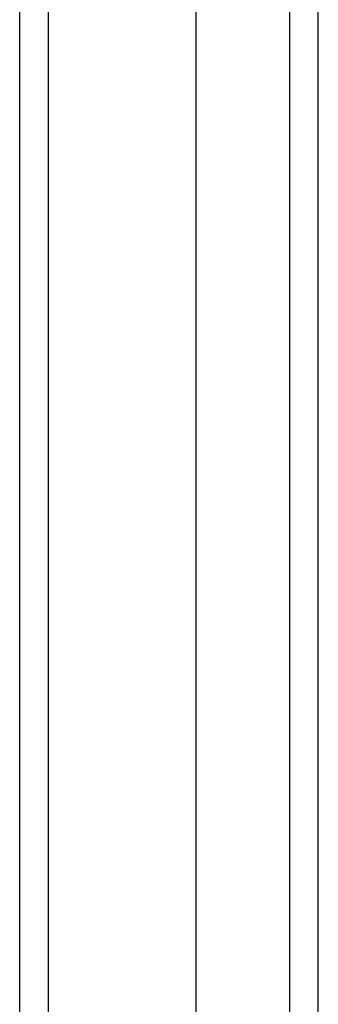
# Model space of a CAD drawing. Header units: inches. Extents: x 0 to 149, y -11 to 97.
# Tile 10 of 65: x 64.255 to 65.094, y 44.045 to 46.808. Entities that reach past the tile are written whole.
import ezdxf

# ---------------------------------------------------------------- set-up
doc = ezdxf.new("R2010")
doc.units = ezdxf.units.IN
doc.header["$LTSCALE"] = 8.944272
doc.header["$MEASUREMENT"] = 0
doc.layers.add('Visible Edges(ANSI)', color=7, linetype='Continuous', lineweight=25)
doc.layers.add('Visible Tangent Edges(ANSI)', color=7, linetype='Continuous', lineweight=25)

msp = doc.modelspace()

# ---------------------------------------------------------------- linework, layer by layer
at = {"layer": 'Visible Edges(ANSI)'}
for p, q in [((64.25504, 60.57944), (64.25504, 41.36297)), ((64.75097, 42.04454), (64.75097, 59.89787)), ((65.0943, 42.15087), (65.0943, 59.79153))]:
    msp.add_line(p, q, dxfattribs=at)
at = {"layer": 'Visible Tangent Edges(ANSI)'}
for p, q in [((64.33644, 41.36297), (64.33644, 60.57944)), ((65.01291, 59.90296), (65.01291, 42.03944))]:
    msp.add_line(p, q, dxfattribs=at)

doc.saveas('drawing.dxf')
